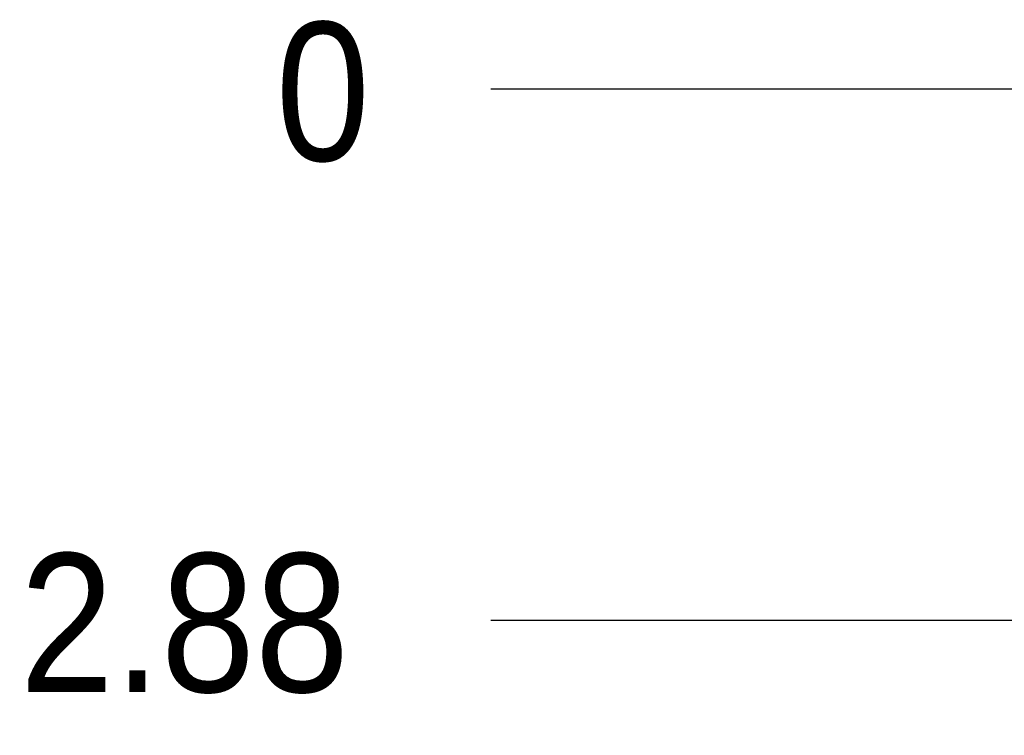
# Paper-space layout '4' of a CAD drawing. Header units: inches. Extents: x 1 to 109, y 1 to 85.
# Tile 8 of 49: x 41.06 to 45.5, y 30.77 to 33.99. Entities that reach past the tile are written whole.
import ezdxf

# ---------------------------------------------------------------- set-up
doc = ezdxf.new("R2010")
doc.units = ezdxf.units.IN
doc.header["$MEASUREMENT"] = 0
doc.layers.add('FORMAT', color=7, linetype='Continuous')
doc.styles.add('SLDTEXTSTYLE0', font='GOTHIC.TTF', dxfattribs={"width": 0.913})
doc.dimstyles.new('SLDDIMSTYLE0', dxfattribs={"dimtxt": 0.625, "dimasz": 0.65, "dimexe": 0, "dimexo": 0.0625, "dimgap": 0.15625, "dimtad": 0, "dimtih": 1, "dimtoh": 1, "dimdec": 0, "dimlfac": 1.2, "dimrnd": 1e-09, "dimzin": 12, "dimdsep": 46, "dimtxsty": 'SLDTEXTSTYLE0', "dimblk1": 'NONE', "dimblk2": 'NONE', "dimsah": 1, "dimcen": 0.09, "dimadec": 0, "dimazin": 3, "dimtfac": 1, "dimtdec": 0, "dimtofl": 0, "dimtmove": 0, "dimatfit": 3, "dimldrblk": 'NONE', "dimfxl": 1, "dimfrac": 2, "dimtolj": 1, "dimtzin": 12, "dimarcsym": 0})
doc.dimstyles.new('SLDDIMSTYLE1', dxfattribs={"dimtxt": 0.625, "dimasz": 0.65, "dimexe": 0, "dimexo": 0.0625, "dimgap": 0.15625, "dimtad": 0, "dimtih": 1, "dimtoh": 1, "dimlfac": 1.2, "dimrnd": 1e-09, "dimzin": 12, "dimdsep": 46, "dimtxsty": 'SLDTEXTSTYLE0', "dimblk1": 'NONE', "dimblk2": 'NONE', "dimsah": 1, "dimcen": 0.09, "dimadec": 0, "dimazin": 3, "dimtfac": 1, "dimtofl": 0, "dimtmove": 0, "dimatfit": 3, "dimldrblk": 'NONE', "dimfxl": 1, "dimfrac": 2, "dimtolj": 1, "dimtzin": 12, "dimarcsym": 0})

# ---------------------------------------------------------------- blocks, each defined once
blk = doc.blocks.new('_D_131')
at = {"layer": 'FORMAT', "color": 1, "ltscale": 5}
blk.add_line((45.8432, 33.6809), (43.1866, 33.6809), dxfattribs=at)
at = {"layer": 'FORMAT', "color": 1, "ltscale": 5, "insert": (42.217, 33.9832), "char_height": 0.625, "attachment_point": 1, "style": 'SLDTEXTSTYLE0'}
blk.add_mtext('0', dxfattribs=at)
blk = doc.blocks.new('_NONE')
blk = doc.blocks.new('_D_132')
at = {"layer": 'FORMAT', "color": 1, "ltscale": 5}
blk.add_line((49.5976, 31.2851), (43.1866, 31.2851), dxfattribs=at)
at = {"layer": 'FORMAT', "color": 1, "ltscale": 5, "insert": (41.0625, 31.5874), "char_height": 0.625, "attachment_point": 1, "style": 'SLDTEXTSTYLE0'}
blk.add_mtext('2.88', dxfattribs=at)

psp = doc.layouts.new('4')

# ---------------------------------------------------------------- dimensions: what is measured, and where the dimension line sits
at = {"layer": 'FORMAT', "color": 1, "ltscale": 5}
for feature_location, offset, origin, dimstyle, picture, middle in [((46.0931569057, 33.6809386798), (-2.9065455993, 0), (46.0931569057, 33.6809386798), 'SLDDIMSTYLE0', '_D_131', (42.7018022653, 33.6809386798)), ((49.847574, 31.285105), (-6.660962, 0), (46.093157, 33.680939), 'SLDDIMSTYLE1', '_D_132', (42.124545, 31.285105))]:
    dim = psp.add_ordinate_dim(feature_location=feature_location, offset=offset, dtype=0, origin=origin, dimstyle=dimstyle, dxfattribs=at)
    dim.commit()
    dim.dimension.update_dxf_attribs({"geometry": picture, "text_midpoint": middle})

doc.saveas('drawing.dxf')
